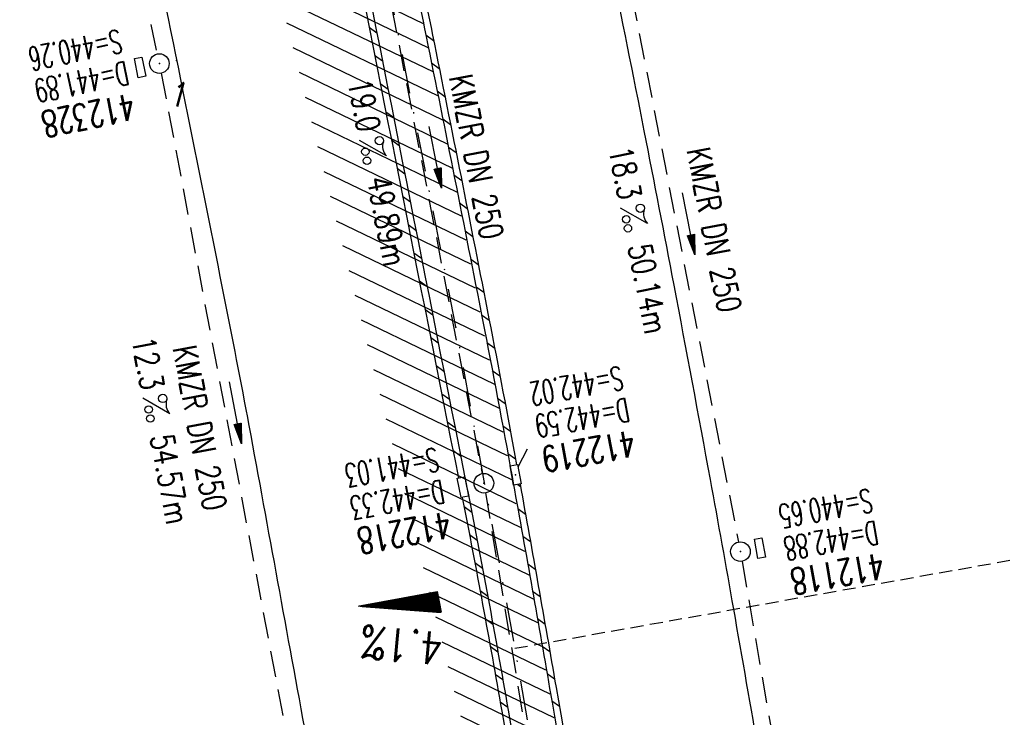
# Model space of a CAD drawing. Extents: x 447045 to 447634, y 442020 to 443192.
# Tile 13 of 24: x 447292 to 447367, y 442795 to 442849. Entities that reach past the tile are written whole.
import ezdxf
from ezdxf.enums import TextEntityAlignment as Align

# ---------------------------------------------------------------- set-up
doc = ezdxf.new("R2010")
doc.units = 0
doc.header["$LTSCALE"] = 2
doc.header["$MEASUREMENT"] = 0
for name, pattern in [('AUSGEZOGEN', [0]), ('GESTRICH-X2', [1.5, 1, -0.5]), ('GESTRICHELT', [0.75, 0.5, -0.25]), ('STRICHPT-X3', [3, 1.5, -0.75, 0, -0.75])]:
    doc.linetypes.add(name, pattern=pattern)
doc.layers.get('0').update_dxf_attribs({"linetype": 'AUSGEZOGEN'})
for name, color, linetype in [('ACHSE', 250, 'STRICHPT-X3'), ('FBR', 8, 'CONTINUOUS'), ('GEF', 7, 'CONTINUOUS'), ('HEKTOM', 250, 'GESTRICHELT'), ('KANAL', 7, 'GESTRICH-X2'), ('PFEIL', 7, 'CONTINUOUS'), ('PKT', 7, 'CONTINUOUS'), ('PKT-CODE', 2, 'CONTINUOUS'), ('SCHACHTNR', 6, 'CONTINUOUS'), ('SCHLITZRINNE', 8, 'AUSGEZOGEN'), ('SCHSYMBOL', 7, 'AUSGEZOGEN'), ('TEXTO', 4, 'CONTINUOUS'), ('TEXTU', 4, 'CONTINUOUS')]:
    doc.layers.add(name, color=color, linetype=linetype)
doc.styles.add('ROMANS', font='romans.shx', dxfattribs={"width": 0.8})

# ---------------------------------------------------------------- blocks, each defined once
blk = doc.blocks.new('GST')
at = {"color": 0}
blk.add_circle((0, 0), 0.75, dxfattribs=at)
blk.add_point((0, 0), dxfattribs=at)
blk = doc.blocks.new('17')
blk.add_lwpolyline([(-0.755, -1.218), (0.748, -1.218), (0.748, -1.801), (-0.755, -1.801)], close=True)
blk.add_blockref('GST', (0, 0))
blk = doc.blocks.new('PROM')
blk.add_line((1.566, 1.817), (0.019, 0.015))
for centre, radius in [((0.317, 1.51), 0.317), ((0.943, 0.291), 0.283), ((1.645, 0.287), 0.283)]:
    blk.add_circle(centre, radius)
blk.add_arc((0.992, 2.682), 1.033, 239.14139, 303.35492)
blk = doc.blocks.new('PFEIL2')
at = {"color": 0}
for p, q in [((0.88, 0.002), (-2.401, -0.012)), ((0.881, -0.271), (0.879, 0.276)), ((0.879, 0.276), (2.429, 0.009)), ((0.911, 0.27), (0.879, 0.265)), ((0.965, 0.261), (0.879, 0.246)), ((1.019, 0.252), (0.879, 0.228)), ((1.073, 0.242), (0.879, 0.209)), ((1.127, 0.233), (0.879, 0.191)), ((1.181, 0.224), (0.879, 0.172)), ((1.235, 0.214), (0.879, 0.154)), ((1.289, 0.205), (0.879, 0.135)), ((1.343, 0.196), (0.879, 0.117)), ((1.397, 0.187), (0.879, 0.098)), ((1.451, 0.177), (0.879, 0.08)), ((1.505, 0.168), (0.879, 0.061)), ((1.559, 0.159), (0.88, 0.043)), ((1.613, 0.149), (0.88, 0.024)), ((1.668, 0.14), (0.88, 0.006)), ((1.722, 0.131), (0.88, -0.013)), ((1.776, 0.121), (0.88, -0.031)), ((1.83, 0.112), (0.88, -0.05)), ((1.884, 0.103), (0.88, -0.068)), ((1.938, 0.094), (0.88, -0.087)), ((1.992, 0.084), (0.88, -0.105)), ((2.046, 0.075), (0.88, -0.124)), ((2.1, 0.066), (0.88, -0.142)), ((2.154, 0.056), (0.88, -0.161)), ((2.208, 0.047), (0.88, -0.179)), ((2.262, 0.038), (0.881, -0.198)), ((2.316, 0.029), (0.881, -0.216)), ((2.37, 0.019), (0.881, -0.235)), ((2.424, 0.01), (0.881, -0.253)), ((2.429, 0.009), (0.881, -0.271))]:
    blk.add_line(p, q, dxfattribs=at)
blk = doc.blocks.new('13')
blk.add_lwpolyline([(0.755, 1.218), (-0.748, 1.218), (-0.748, 1.801), (0.755, 1.801)], close=True)
at = {"rotation": 180}
blk.add_blockref('GST', (0, 0), dxfattribs=at)
blk = doc.blocks.new('30')
at = {"color": 0}
for p, q in [((-0.75, -0.29), (-0.75, 0.293)), ((-0.75, 0.293), (0.753, 0.293)), ((0.753, 0.293), (0.753, -0.29)), ((0.753, -0.29), (-0.75, -0.29))]:
    blk.add_line(p, q, dxfattribs=at)
blk.add_point((0, 0), dxfattribs=at)
blk = doc.blocks.new('*X5')
at = {"color": 0}
for p, q in [((725.827, 193.844), (727.436, 195.453)), ((725.827, 193.853), (727.427, 195.453)), ((725.827, 193.861), (727.418, 195.453)), ((725.827, 193.87), (727.409, 195.453)), ((725.827, 193.879), (727.401, 195.453)), ((725.827, 193.888), (727.392, 195.453)), ((725.827, 193.897), (727.383, 195.453)), ((725.827, 193.906), (727.374, 195.453)), ((725.827, 193.914), (727.365, 195.453)), ((725.827, 193.923), (727.356, 195.453)), ((725.827, 193.932), (727.347, 195.453)), ((725.827, 193.941), (727.339, 195.453)), ((725.827, 193.95), (727.33, 195.453)), ((725.827, 193.959), (727.321, 195.453)), ((725.827, 193.967), (727.312, 195.453)), ((725.827, 193.976), (727.303, 195.453)), ((725.827, 193.985), (727.294, 195.453)), ((725.827, 193.994), (727.286, 195.453)), ((725.827, 194.003), (727.277, 195.453)), ((725.827, 194.012), (727.268, 195.453)), ((725.827, 194.02), (727.259, 195.453)), ((725.827, 194.029), (727.25, 195.453)), ((725.827, 194.038), (727.241, 195.453)), ((725.827, 194.047), (727.233, 195.453)), ((725.827, 194.056), (727.224, 195.453)), ((725.827, 194.065), (727.215, 195.453)), ((725.827, 194.073), (727.206, 195.453)), ((725.827, 194.082), (727.197, 195.453)), ((725.827, 194.091), (727.188, 195.453)), ((725.827, 194.1), (727.18, 195.453)), ((725.827, 194.109), (727.171, 195.453)), ((725.827, 194.118), (727.162, 195.453)), ((725.827, 194.127), (727.153, 195.453)), ((725.827, 194.135), (727.144, 195.453)), ((725.827, 194.144), (727.135, 195.453)), ((725.827, 194.153), (727.127, 195.453)), ((725.827, 194.162), (727.118, 195.453)), ((725.827, 194.171), (727.109, 195.453)), ((725.827, 194.18), (727.1, 195.453)), ((725.827, 194.188), (727.091, 195.453)), ((725.827, 194.197), (727.082, 195.453)), ((725.827, 194.206), (727.073, 195.453)), ((725.827, 194.215), (727.065, 195.453)), ((725.827, 194.224), (727.056, 195.453)), ((725.827, 194.233), (727.047, 195.453)), ((725.827, 194.241), (727.038, 195.453)), ((725.827, 194.25), (727.029, 195.453)), ((725.827, 194.259), (727.02, 195.453)), ((725.827, 194.268), (727.012, 195.453)), ((725.827, 194.277), (727.003, 195.453)), ((725.827, 194.286), (726.994, 195.453)), ((725.827, 194.294), (726.985, 195.453)), ((725.827, 194.303), (726.976, 195.453)), ((725.827, 194.312), (726.967, 195.453)), ((725.827, 194.321), (726.959, 195.453)), ((725.827, 194.33), (726.95, 195.453)), ((725.827, 194.339), (726.941, 195.453)), ((725.827, 194.348), (726.932, 195.453)), ((725.827, 194.356), (726.923, 195.453)), ((725.827, 194.365), (726.914, 195.453)), ((725.827, 194.374), (726.906, 195.453)), ((725.827, 194.383), (726.897, 195.453)), ((725.827, 194.392), (726.888, 195.453)), ((725.827, 194.401), (726.879, 195.453)), ((725.827, 194.409), (726.87, 195.453)), ((725.827, 194.418), (726.861, 195.453)), ((725.827, 194.427), (726.853, 195.453)), ((725.827, 194.436), (726.844, 195.453)), ((725.827, 194.445), (726.835, 195.453)), ((725.827, 194.454), (726.826, 195.453)), ((725.827, 194.462), (726.817, 195.453)), ((725.827, 194.471), (726.808, 195.453)), ((725.827, 194.48), (726.799, 195.453)), ((725.827, 194.489), (726.791, 195.453)), ((725.827, 194.498), (726.782, 195.453)), ((725.827, 194.507), (726.773, 195.453)), ((725.827, 194.515), (726.764, 195.453)), ((725.827, 194.524), (726.755, 195.453)), ((725.827, 194.533), (726.746, 195.453)), ((725.827, 194.542), (726.738, 195.453)), ((725.827, 194.551), (726.729, 195.453)), ((725.827, 194.56), (726.72, 195.453)), ((725.827, 194.568), (726.711, 195.453)), ((725.827, 194.577), (726.702, 195.453)), ((725.827, 194.586), (726.693, 195.453)), ((725.827, 194.595), (726.685, 195.453)), ((725.827, 194.604), (726.676, 195.453)), ((725.827, 194.613), (726.667, 195.453)), ((725.827, 194.622), (726.658, 195.453)), ((725.827, 194.63), (726.649, 195.453)), ((725.827, 194.639), (726.64, 195.453)), ((725.827, 194.648), (726.632, 195.453)), ((725.827, 194.657), (726.623, 195.453)), ((725.827, 194.666), (726.614, 195.453)), ((725.827, 194.675), (726.605, 195.453)), ((725.827, 194.683), (726.596, 195.453)), ((725.827, 194.692), (726.587, 195.453)), ((725.827, 194.701), (726.579, 195.453)), ((725.827, 194.71), (726.57, 195.453)), ((725.827, 194.719), (726.561, 195.453)), ((725.827, 194.728), (726.552, 195.453)), ((725.827, 194.736), (726.543, 195.453)), ((725.827, 194.745), (726.534, 195.453)), ((725.827, 194.754), (726.525, 195.453)), ((725.827, 194.763), (726.517, 195.453)), ((725.827, 194.772), (726.508, 195.453)), ((725.827, 194.781), (726.499, 195.453)), ((725.827, 194.789), (726.49, 195.453)), ((725.827, 194.798), (726.481, 195.453)), ((725.827, 194.807), (726.472, 195.453)), ((725.827, 194.816), (726.464, 195.453)), ((725.827, 194.825), (726.455, 195.453)), ((725.827, 194.834), (726.446, 195.453)), ((725.827, 194.842), (726.437, 195.453)), ((725.827, 194.851), (726.428, 195.453)), ((725.827, 194.86), (726.419, 195.453)), ((725.827, 194.869), (726.411, 195.453)), ((725.827, 194.878), (726.402, 195.453)), ((725.827, 194.887), (726.393, 195.453)), ((725.827, 194.896), (726.384, 195.453)), ((725.827, 194.904), (726.375, 195.453)), ((725.827, 194.913), (726.366, 195.453)), ((725.827, 194.922), (726.358, 195.453)), ((725.827, 194.931), (726.349, 195.453)), ((725.827, 194.94), (726.34, 195.453)), ((725.827, 194.949), (726.331, 195.453)), ((725.827, 194.957), (726.322, 195.453)), ((725.827, 194.966), (726.313, 195.453)), ((725.827, 194.975), (726.305, 195.453)), ((725.827, 194.984), (726.296, 195.453)), ((725.827, 194.993), (726.287, 195.453)), ((725.827, 195.002), (726.278, 195.453)), ((725.827, 195.01), (726.269, 195.453)), ((725.827, 195.019), (726.26, 195.453)), ((725.827, 195.028), (726.251, 195.453)), ((725.827, 195.037), (726.243, 195.453)), ((725.827, 195.046), (726.234, 195.453)), ((725.827, 195.055), (726.225, 195.453)), ((725.827, 195.063), (726.216, 195.453)), ((725.827, 195.072), (726.207, 195.453)), ((725.827, 195.081), (726.198, 195.453)), ((725.827, 195.09), (726.19, 195.453)), ((725.827, 195.099), (726.181, 195.453)), ((725.827, 195.108), (726.172, 195.453)), ((725.827, 195.116), (726.163, 195.453)), ((725.827, 195.125), (726.154, 195.453)), ((725.827, 195.134), (726.145, 195.453)), ((725.827, 195.143), (726.137, 195.453)), ((725.827, 195.152), (726.128, 195.453)), ((725.827, 195.161), (726.119, 195.453)), ((725.827, 195.17), (726.11, 195.453)), ((725.827, 195.178), (726.101, 195.453)), ((725.827, 195.187), (726.092, 195.453)), ((725.827, 195.196), (726.084, 195.453)), ((725.827, 195.205), (726.075, 195.453)), ((725.827, 195.214), (726.066, 195.453)), ((725.827, 195.223), (726.057, 195.453)), ((725.827, 195.231), (726.048, 195.453)), ((725.827, 195.24), (726.039, 195.453)), ((725.827, 195.249), (726.031, 195.453)), ((725.827, 195.258), (726.022, 195.453)), ((725.827, 195.267), (726.013, 195.453)), ((725.827, 195.276), (726.004, 195.453)), ((725.827, 195.284), (725.995, 195.453)), ((725.827, 195.293), (725.986, 195.453)), ((725.827, 195.302), (725.977, 195.453)), ((725.827, 195.311), (725.969, 195.453)), ((725.827, 195.32), (725.96, 195.453)), ((725.827, 195.329), (725.951, 195.453)), ((725.827, 195.337), (725.942, 195.453)), ((725.827, 195.346), (725.933, 195.453)), ((725.827, 195.355), (725.924, 195.453)), ((725.827, 195.364), (725.916, 195.453)), ((725.827, 195.373), (725.907, 195.453)), ((725.827, 195.382), (725.898, 195.453)), ((725.827, 195.39), (725.889, 195.453)), ((725.827, 195.399), (725.88, 195.453)), ((725.827, 195.408), (725.871, 195.453)), ((725.827, 195.417), (725.863, 195.453)), ((725.827, 195.426), (725.854, 195.453)), ((725.827, 195.435), (725.845, 195.453)), ((725.827, 195.444), (725.836, 195.453)), ((725.827, 193.826), (727.433, 195.433)), ((725.827, 193.817), (727.43, 195.421)), ((725.827, 193.808), (727.427, 195.409)), ((725.827, 193.799), (727.424, 195.397)), ((725.827, 193.791), (727.421, 195.385)), ((725.827, 193.782), (727.418, 195.373)), ((725.827, 193.773), (727.414, 195.361)), ((725.827, 193.764), (727.411, 195.349)), ((725.827, 193.755), (727.408, 195.337)), ((725.827, 193.746), (727.405, 195.325)), ((725.827, 193.738), (727.402, 195.313)), ((725.827, 193.729), (727.399, 195.301)), ((725.827, 193.72), (727.395, 195.289)), ((725.827, 193.711), (727.392, 195.277)), ((725.827, 193.702), (727.389, 195.265)), ((725.827, 193.693), (727.386, 195.253)), ((725.827, 193.685), (727.383, 195.241)), ((725.827, 193.676), (727.38, 195.229)), ((725.827, 193.667), (727.377, 195.217)), ((725.827, 193.658), (727.373, 195.205)), ((725.827, 193.649), (727.37, 195.193)), ((725.827, 193.64), (727.367, 195.181)), ((725.827, 193.632), (727.364, 195.169)), ((725.827, 193.623), (727.361, 195.157)), ((725.827, 193.614), (727.358, 195.145)), ((725.827, 193.605), (727.354, 195.133)), ((725.827, 193.596), (727.351, 195.121)), ((725.827, 193.587), (727.348, 195.109)), ((725.827, 193.579), (727.345, 195.097)), ((725.827, 193.57), (727.342, 195.085)), ((725.827, 193.561), (727.339, 195.073)), ((725.827, 193.552), (727.336, 195.061)), ((725.827, 193.543), (727.332, 195.049)), ((725.827, 193.534), (727.329, 195.037)), ((725.827, 193.525), (727.326, 195.025)), ((725.827, 193.517), (727.323, 195.013)), ((725.827, 193.508), (727.32, 195.001)), ((725.827, 193.499), (727.317, 194.989)), ((725.827, 193.49), (727.313, 194.977)), ((725.827, 193.481), (727.31, 194.965)), ((725.827, 193.472), (727.307, 194.953)), ((725.827, 193.464), (727.304, 194.941)), ((725.827, 193.455), (727.301, 194.929)), ((725.827, 193.446), (727.298, 194.917)), ((725.827, 193.437), (727.295, 194.905)), ((725.827, 193.428), (727.291, 194.893)), ((725.827, 193.419), (727.288, 194.881)), ((725.827, 193.411), (727.285, 194.869)), ((725.827, 193.402), (727.282, 194.857)), ((725.827, 193.393), (727.279, 194.845)), ((725.827, 193.384), (727.276, 194.833)), ((725.827, 193.375), (727.272, 194.821)), ((725.827, 193.366), (727.269, 194.809)), ((725.827, 193.358), (727.266, 194.797)), ((725.827, 193.349), (727.263, 194.785)), ((725.827, 193.34), (727.26, 194.773)), ((725.827, 193.331), (727.257, 194.761)), ((725.827, 193.322), (727.254, 194.749)), ((725.827, 193.313), (727.25, 194.737)), ((725.827, 193.305), (727.247, 194.725)), ((725.827, 193.296), (727.244, 194.713)), ((725.827, 193.287), (727.241, 194.701)), ((725.827, 193.278), (727.238, 194.689)), ((725.827, 193.269), (727.235, 194.677)), ((725.827, 193.26), (727.231, 194.665)), ((725.827, 193.251), (727.228, 194.653)), ((725.827, 193.243), (727.225, 194.641)), ((725.827, 193.234), (727.222, 194.629)), ((725.827, 193.225), (727.219, 194.617)), ((725.827, 193.216), (727.216, 194.605)), ((725.827, 193.207), (727.213, 194.593)), ((725.827, 193.198), (727.209, 194.581)), ((725.827, 193.19), (727.206, 194.569)), ((725.827, 193.181), (727.203, 194.557)), ((725.827, 193.172), (727.2, 194.545)), ((725.827, 193.163), (727.197, 194.533)), ((725.827, 193.154), (727.194, 194.521)), ((725.827, 193.145), (727.19, 194.509)), ((725.827, 193.137), (727.187, 194.497)), ((725.827, 193.128), (727.184, 194.485)), ((725.827, 193.119), (727.181, 194.473)), ((725.827, 193.11), (727.178, 194.461)), ((725.827, 193.101), (727.175, 194.449)), ((725.827, 193.092), (727.172, 194.437)), ((725.827, 193.084), (727.168, 194.425)), ((725.827, 193.075), (727.165, 194.413)), ((725.827, 193.066), (727.162, 194.401)), ((725.827, 193.057), (727.159, 194.389)), ((725.827, 193.048), (727.156, 194.377)), ((725.827, 193.039), (727.153, 194.365)), ((725.827, 193.031), (727.149, 194.353)), ((725.827, 193.022), (727.146, 194.341)), ((725.827, 193.013), (727.143, 194.329)), ((725.827, 193.004), (727.14, 194.317)), ((725.827, 192.995), (727.137, 194.305)), ((725.827, 192.986), (727.134, 194.293)), ((725.827, 192.977), (727.131, 194.281)), ((725.827, 192.969), (727.127, 194.269)), ((725.827, 192.96), (727.124, 194.257)), ((725.827, 192.951), (727.121, 194.245)), ((725.827, 192.942), (727.118, 194.233)), ((725.827, 192.933), (727.115, 194.221)), ((725.827, 192.924), (727.112, 194.209)), ((725.827, 192.916), (727.108, 194.197)), ((725.827, 192.907), (727.105, 194.185)), ((725.827, 192.898), (727.102, 194.173)), ((725.827, 192.889), (727.099, 194.161)), ((725.827, 192.88), (727.096, 194.15)), ((725.827, 192.871), (727.093, 194.138)), ((725.827, 192.863), (727.09, 194.126)), ((725.827, 192.854), (727.086, 194.114)), ((725.827, 192.845), (727.083, 194.102)), ((725.827, 192.836), (727.08, 194.09)), ((725.827, 192.827), (727.077, 194.078)), ((725.827, 192.818), (727.074, 194.066)), ((725.827, 192.81), (727.071, 194.054)), ((725.827, 192.801), (727.068, 194.042)), ((725.827, 192.792), (727.064, 194.03)), ((725.827, 192.783), (727.061, 194.018)), ((725.827, 192.774), (727.058, 194.006)), ((725.827, 192.765), (727.055, 193.994)), ((725.827, 192.757), (727.052, 193.982)), ((725.827, 192.748), (727.049, 193.97)), ((725.827, 192.739), (727.045, 193.958)), ((725.827, 192.73), (727.042, 193.946)), ((725.827, 192.721), (727.039, 193.934)), ((725.827, 192.712), (727.036, 193.922)), ((725.827, 192.703), (727.033, 193.91)), ((725.827, 192.695), (727.03, 193.898)), ((725.827, 192.686), (727.027, 193.886)), ((725.827, 192.677), (727.023, 193.874)), ((725.827, 192.668), (727.02, 193.862)), ((725.827, 192.659), (727.017, 193.85)), ((725.827, 192.65), (727.014, 193.838)), ((725.827, 192.642), (727.011, 193.826)), ((725.827, 192.633), (727.008, 193.814)), ((725.827, 192.624), (727.004, 193.802)), ((725.827, 192.615), (727.001, 193.79)), ((725.827, 192.606), (726.998, 193.778)), ((725.827, 192.597), (726.995, 193.766)), ((725.827, 192.589), (726.992, 193.754)), ((725.827, 192.58), (726.989, 193.742)), ((725.827, 192.571), (726.986, 193.73)), ((725.827, 192.562), (726.982, 193.718)), ((725.827, 192.553), (726.979, 193.706)), ((725.827, 192.544), (726.976, 193.694)), ((725.827, 192.536), (726.973, 193.682)), ((725.827, 192.527), (726.97, 193.67)), ((725.827, 192.518), (726.967, 193.658)), ((725.827, 192.509), (726.963, 193.646)), ((725.827, 192.5), (726.96, 193.634)), ((725.827, 192.491), (726.957, 193.622)), ((725.827, 192.483), (726.954, 193.61)), ((725.827, 192.474), (726.951, 193.598)), ((725.827, 192.465), (726.948, 193.586)), ((725.827, 192.456), (726.945, 193.574)), ((725.827, 192.447), (726.941, 193.562)), ((725.827, 192.438), (726.938, 193.55)), ((725.827, 192.429), (726.935, 193.538)), ((725.827, 192.421), (726.932, 193.526)), ((725.827, 192.412), (726.929, 193.514)), ((725.827, 192.403), (726.926, 193.502)), ((725.827, 192.394), (726.922, 193.49)), ((725.827, 192.385), (726.919, 193.478)), ((725.827, 192.376), (726.916, 193.466)), ((725.827, 192.368), (726.913, 193.454)), ((725.827, 192.359), (726.91, 193.442)), ((725.827, 192.35), (726.907, 193.43)), ((725.827, 192.341), (726.904, 193.418)), ((725.827, 192.332), (726.9, 193.406)), ((725.827, 192.323), (726.897, 193.394)), ((725.827, 192.315), (726.894, 193.382)), ((725.827, 192.306), (726.891, 193.37)), ((725.827, 192.297), (726.888, 193.358)), ((725.827, 192.288), (726.885, 193.346)), ((725.827, 192.279), (726.881, 193.334)), ((725.827, 192.27), (726.878, 193.322)), ((725.827, 192.262), (726.875, 193.31)), ((725.827, 192.253), (726.872, 193.298)), ((725.827, 192.244), (726.869, 193.286)), ((725.827, 192.235), (726.866, 193.274)), ((725.827, 192.226), (726.863, 193.262)), ((725.827, 192.217), (726.859, 193.25)), ((725.827, 192.209), (726.856, 193.238)), ((725.827, 192.2), (726.853, 193.226)), ((725.827, 192.191), (726.85, 193.214)), ((725.827, 192.182), (726.847, 193.202)), ((725.827, 192.173), (726.844, 193.19)), ((725.827, 192.164), (726.84, 193.178)), ((725.827, 192.155), (726.837, 193.166)), ((725.827, 192.147), (726.834, 193.154)), ((725.827, 192.138), (726.831, 193.142)), ((725.827, 192.129), (726.828, 193.13)), ((725.827, 192.12), (726.825, 193.118)), ((725.827, 192.111), (726.822, 193.106)), ((725.827, 192.102), (726.818, 193.094)), ((725.827, 192.094), (726.815, 193.082)), ((725.827, 192.085), (726.812, 193.07)), ((725.827, 192.076), (726.809, 193.058)), ((725.827, 192.067), (726.806, 193.046)), ((725.827, 192.058), (726.803, 193.034)), ((725.827, 192.049), (726.799, 193.022)), ((725.827, 192.041), (726.796, 193.01)), ((725.827, 192.032), (726.793, 192.998)), ((725.827, 192.023), (726.79, 192.986)), ((725.827, 192.014), (726.787, 192.974)), ((725.827, 192.005), (726.784, 192.962)), ((725.827, 191.996), (726.781, 192.95)), ((725.827, 191.988), (726.777, 192.938)), ((725.827, 191.979), (726.774, 192.926)), ((725.827, 191.97), (726.771, 192.914)), ((725.827, 191.961), (726.768, 192.902)), ((725.827, 191.952), (726.765, 192.89)), ((725.827, 191.943), (726.762, 192.878)), ((725.827, 191.935), (726.758, 192.866)), ((725.827, 191.926), (726.755, 192.854)), ((725.827, 191.917), (726.752, 192.842)), ((725.827, 191.908), (726.749, 192.83)), ((725.827, 191.899), (726.746, 192.818)), ((725.827, 191.89), (726.743, 192.806)), ((725.827, 191.881), (726.74, 192.794)), ((725.827, 191.873), (726.736, 192.782)), ((725.827, 191.864), (726.733, 192.77)), ((725.827, 191.855), (726.73, 192.758)), ((725.827, 191.846), (726.727, 192.746)), ((725.827, 191.837), (726.724, 192.734)), ((725.827, 191.828), (726.721, 192.722)), ((725.827, 191.82), (726.717, 192.71)), ((725.827, 191.811), (726.714, 192.698)), ((725.827, 191.802), (726.711, 192.686)), ((725.827, 191.793), (726.708, 192.674)), ((725.827, 191.784), (726.705, 192.662)), ((725.827, 191.775), (726.702, 192.65)), ((725.827, 191.767), (726.699, 192.639)), ((725.827, 191.758), (726.695, 192.627)), ((725.827, 191.749), (726.692, 192.615)), ((725.827, 191.74), (726.689, 192.603)), ((725.827, 191.731), (726.686, 192.591)), ((725.827, 191.722), (726.683, 192.579)), ((725.827, 191.714), (726.68, 192.567)), ((725.827, 191.705), (726.677, 192.555)), ((725.827, 191.696), (726.673, 192.543)), ((725.827, 191.687), (726.67, 192.531)), ((725.827, 191.678), (726.667, 192.519)), ((725.827, 191.669), (726.664, 192.507)), ((725.827, 191.66), (726.661, 192.495)), ((725.827, 191.652), (726.658, 192.483)), ((725.827, 191.643), (726.654, 192.471)), ((725.827, 191.634), (726.651, 192.459)), ((725.827, 191.625), (726.648, 192.447)), ((725.827, 191.616), (726.645, 192.435)), ((725.827, 191.607), (726.642, 192.423)), ((725.827, 191.599), (726.639, 192.411)), ((725.827, 191.59), (726.636, 192.399)), ((725.827, 191.581), (726.632, 192.387)), ((725.827, 191.572), (726.629, 192.375)), ((725.827, 191.563), (726.626, 192.363)), ((725.827, 191.554), (726.623, 192.351)), ((725.827, 191.546), (726.62, 192.339)), ((725.827, 191.537), (726.617, 192.327)), ((725.827, 191.528), (726.613, 192.315)), ((725.827, 191.519), (726.61, 192.303)), ((725.827, 191.51), (726.607, 192.291)), ((725.827, 191.501), (726.604, 192.279)), ((725.827, 191.493), (726.601, 192.267)), ((725.827, 191.484), (726.598, 192.255)), ((725.827, 191.475), (726.595, 192.243)), ((725.827, 191.466), (726.591, 192.231)), ((725.827, 191.457), (726.588, 192.219)), ((725.827, 191.448), (726.585, 192.207)), ((725.827, 191.44), (726.582, 192.195)), ((725.827, 191.431), (726.579, 192.183)), ((725.827, 191.422), (726.576, 192.171)), ((725.827, 191.413), (726.572, 192.159)), ((725.827, 191.404), (726.569, 192.147)), ((725.827, 191.395), (726.566, 192.135)), ((725.827, 191.386), (726.563, 192.123)), ((725.827, 191.378), (726.56, 192.111)), ((725.827, 191.369), (726.557, 192.099)), ((725.827, 191.36), (726.554, 192.087)), ((725.827, 191.351), (726.55, 192.075)), ((725.827, 191.342), (726.547, 192.063)), ((725.827, 191.333), (726.544, 192.051)), ((725.827, 191.325), (726.541, 192.039)), ((725.827, 191.316), (726.538, 192.027)), ((725.827, 191.307), (726.535, 192.015)), ((725.827, 191.298), (726.531, 192.003)), ((725.827, 191.289), (726.528, 191.991)), ((725.827, 191.28), (726.525, 191.979)), ((725.827, 191.272), (726.522, 191.967)), ((725.827, 191.263), (726.519, 191.955)), ((725.827, 191.254), (726.516, 191.943)), ((725.827, 191.245), (726.513, 191.931)), ((725.827, 191.236), (726.509, 191.919)), ((725.827, 191.227), (726.506, 191.907)), ((725.827, 191.219), (726.503, 191.895)), ((725.827, 191.21), (726.5, 191.883)), ((725.827, 191.201), (726.497, 191.871)), ((725.827, 191.192), (726.494, 191.859)), ((725.827, 191.183), (726.49, 191.847)), ((725.827, 191.174), (726.487, 191.835)), ((725.827, 191.166), (726.484, 191.823)), ((725.827, 191.157), (726.481, 191.811)), ((725.827, 191.148), (726.478, 191.799)), ((725.827, 191.139), (726.475, 191.787)), ((725.827, 191.13), (726.472, 191.775)), ((725.827, 191.121), (726.468, 191.763)), ((725.827, 191.112), (726.465, 191.751)), ((725.827, 191.104), (726.462, 191.739)), ((725.827, 191.095), (726.459, 191.727)), ((725.827, 191.086), (726.456, 191.715)), ((725.827, 191.077), (726.453, 191.703)), ((725.827, 191.068), (726.449, 191.691)), ((725.827, 191.059), (726.446, 191.679)), ((725.827, 191.051), (726.443, 191.667)), ((725.827, 191.042), (726.44, 191.655)), ((725.827, 191.033), (726.437, 191.643)), ((725.827, 191.024), (726.434, 191.631)), ((725.827, 191.015), (726.431, 191.619)), ((725.827, 191.006), (726.427, 191.607)), ((725.827, 190.998), (726.424, 191.595)), ((725.827, 190.989), (726.421, 191.583)), ((725.827, 190.98), (726.418, 191.571)), ((725.827, 190.971), (726.415, 191.559)), ((725.827, 190.962), (726.412, 191.547)), ((725.827, 190.953), (726.408, 191.535)), ((725.827, 190.945), (726.405, 191.523)), ((725.827, 190.936), (726.402, 191.511)), ((725.827, 190.927), (726.399, 191.499)), ((725.827, 190.918), (726.396, 191.487)), ((725.827, 190.909), (726.393, 191.475)), ((725.827, 190.9), (726.39, 191.463)), ((725.827, 190.892), (726.386, 191.451)), ((725.827, 190.883), (726.383, 191.439)), ((725.827, 190.874), (726.38, 191.427)), ((725.827, 190.865), (726.377, 191.415)), ((725.827, 190.856), (726.374, 191.403)), ((725.827, 190.847), (726.371, 191.391)), ((725.827, 190.838), (726.367, 191.379)), ((725.827, 190.83), (726.364, 191.367)), ((725.827, 190.821), (726.361, 191.355)), ((725.827, 190.812), (726.358, 191.343)), ((725.827, 190.803), (726.355, 191.331)), ((725.827, 190.794), (726.352, 191.319)), ((725.827, 190.785), (726.349, 191.307)), ((725.827, 190.777), (726.345, 191.295)), ((725.827, 190.768), (726.342, 191.283)), ((725.827, 190.759), (726.339, 191.271)), ((725.827, 190.75), (726.336, 191.259)), ((725.827, 190.741), (726.333, 191.247)), ((725.827, 190.732), (726.33, 191.235)), ((725.827, 190.724), (726.326, 191.223)), ((725.827, 190.715), (726.323, 191.211)), ((725.827, 190.706), (726.32, 191.199)), ((725.827, 190.697), (726.317, 191.187)), ((725.827, 190.688), (726.314, 191.175)), ((725.827, 190.679), (726.311, 191.163)), ((725.827, 190.671), (726.308, 191.151)), ((725.827, 190.662), (726.304, 191.139)), ((725.827, 190.653), (726.301, 191.128)), ((725.827, 190.644), (726.298, 191.116)), ((725.827, 190.635), (726.295, 191.104)), ((725.827, 190.626), (726.292, 191.092)), ((725.827, 190.618), (726.289, 191.08)), ((725.827, 190.609), (726.286, 191.068)), ((725.827, 190.6), (726.282, 191.056)), ((725.827, 190.591), (726.279, 191.044)), ((725.827, 190.582), (726.276, 191.032)), ((725.827, 190.573), (726.273, 191.02)), ((725.827, 190.564), (726.27, 191.008)), ((725.827, 190.556), (726.267, 190.996)), ((725.827, 190.547), (726.263, 190.984)), ((725.827, 190.538), (726.26, 190.972)), ((725.827, 190.529), (726.257, 190.96)), ((725.827, 190.52), (726.254, 190.948)), ((725.827, 190.511), (726.251, 190.936)), ((725.827, 190.503), (726.248, 190.924)), ((725.827, 190.494), (726.245, 190.912)), ((725.827, 190.485), (726.241, 190.9)), ((725.827, 190.476), (726.238, 190.888)), ((725.827, 190.467), (726.235, 190.876)), ((725.827, 190.458), (726.232, 190.864)), ((725.827, 190.45), (726.229, 190.852)), ((725.827, 190.441), (726.226, 190.84)), ((725.827, 190.432), (726.222, 190.828)), ((725.827, 190.423), (726.219, 190.816)), ((725.827, 190.414), (726.216, 190.804)), ((725.827, 190.405), (726.213, 190.792)), ((725.827, 190.397), (726.21, 190.78)), ((725.827, 190.388), (726.207, 190.768)), ((725.827, 190.379), (726.204, 190.756)), ((725.827, 190.37), (726.2, 190.744)), ((725.827, 190.361), (726.197, 190.732)), ((725.827, 190.352), (726.194, 190.72)), ((725.827, 190.344), (726.191, 190.708)), ((725.827, 190.335), (726.188, 190.696)), ((725.827, 190.326), (726.185, 190.684)), ((725.827, 190.317), (726.181, 190.672)), ((725.827, 190.308), (726.178, 190.66)), ((725.827, 190.299), (726.175, 190.648)), ((725.827, 190.29), (726.172, 190.636)), ((725.827, 190.282), (726.169, 190.624)), ((725.827, 190.273), (726.166, 190.612)), ((725.827, 190.264), (726.163, 190.6)), ((725.827, 190.255), (726.159, 190.588)), ((725.827, 190.246), (726.156, 190.576)), ((725.827, 190.237), (726.153, 190.564)), ((725.827, 190.229), (726.15, 190.552)), ((725.827, 190.22), (726.147, 190.54)), ((725.827, 190.211), (726.144, 190.528)), ((725.827, 190.202), (726.14, 190.516)), ((725.827, 190.193), (726.137, 190.504)), ((725.827, 190.184), (726.134, 190.492)), ((725.827, 190.176), (726.131, 190.48)), ((725.827, 190.167), (726.128, 190.468)), ((725.827, 190.158), (726.125, 190.456)), ((725.827, 190.149), (726.122, 190.444)), ((725.827, 190.14), (726.118, 190.432)), ((725.827, 190.131), (726.115, 190.42)), ((725.827, 190.123), (726.112, 190.408)), ((725.827, 190.114), (726.109, 190.396)), ((725.827, 190.105), (726.106, 190.384)), ((725.827, 190.096), (726.103, 190.372)), ((725.827, 190.087), (726.099, 190.36)), ((725.827, 190.078), (726.096, 190.348)), ((725.827, 190.07), (726.093, 190.336)), ((725.827, 190.061), (726.09, 190.324)), ((725.827, 190.052), (726.087, 190.312)), ((725.827, 190.043), (726.084, 190.3)), ((725.827, 190.034), (726.081, 190.288)), ((725.827, 190.025), (726.077, 190.276)), ((725.827, 190.016), (726.074, 190.264)), ((725.827, 190.008), (726.071, 190.252)), ((725.827, 189.999), (726.068, 190.24)), ((725.827, 189.99), (726.065, 190.228)), ((725.827, 189.981), (726.062, 190.216)), ((725.827, 189.972), (726.058, 190.204)), ((725.827, 189.963), (726.055, 190.192)), ((725.827, 189.955), (726.052, 190.18)), ((725.827, 189.946), (726.049, 190.168)), ((725.827, 189.937), (726.046, 190.156)), ((725.827, 189.928), (726.043, 190.144)), ((725.827, 189.919), (726.04, 190.132)), ((725.827, 189.91), (726.036, 190.12)), ((725.827, 189.902), (726.033, 190.108)), ((725.827, 189.893), (726.03, 190.096)), ((725.827, 189.884), (726.027, 190.084)), ((725.827, 189.875), (726.024, 190.072)), ((725.827, 189.866), (726.021, 190.06)), ((725.827, 189.857), (726.017, 190.048)), ((725.827, 189.849), (726.014, 190.036)), ((725.827, 189.84), (726.011, 190.024)), ((725.827, 189.831), (726.008, 190.012)), ((725.827, 189.822), (726.005, 190)), ((725.827, 189.813), (726.002, 189.988)), ((725.827, 189.804), (725.999, 189.976)), ((725.827, 189.796), (725.995, 189.964)), ((725.827, 189.787), (725.992, 189.952)), ((725.827, 189.778), (725.989, 189.94)), ((725.827, 189.769), (725.986, 189.928)), ((725.827, 189.76), (725.983, 189.916)), ((725.827, 189.751), (725.98, 189.904)), ((725.827, 189.742), (725.976, 189.892)), ((725.827, 189.734), (725.973, 189.88)), ((725.827, 189.725), (725.97, 189.868)), ((725.827, 189.716), (725.967, 189.856)), ((725.827, 189.707), (725.964, 189.844)), ((725.827, 189.698), (725.961, 189.832)), ((725.827, 189.689), (725.958, 189.82)), ((725.827, 189.681), (725.954, 189.808)), ((725.827, 189.672), (725.951, 189.796)), ((725.827, 189.663), (725.948, 189.784)), ((725.827, 189.654), (725.945, 189.772)), ((725.827, 189.645), (725.942, 189.76)), ((725.827, 189.636), (725.939, 189.748)), ((725.827, 189.628), (725.935, 189.736)), ((725.827, 189.619), (725.932, 189.724)), ((725.827, 189.61), (725.929, 189.712)), ((725.827, 189.601), (725.926, 189.7)), ((725.827, 189.592), (725.923, 189.688)), ((725.827, 189.583), (725.92, 189.676)), ((725.827, 189.575), (725.917, 189.664)), ((725.827, 189.566), (725.913, 189.652)), ((725.827, 189.557), (725.91, 189.64)), ((725.827, 189.548), (725.907, 189.628)), ((725.827, 189.539), (725.904, 189.616)), ((725.827, 189.53), (725.901, 189.605)), ((725.827, 189.521), (725.898, 189.593)), ((725.827, 189.513), (725.895, 189.581)), ((725.827, 189.504), (725.891, 189.569)), ((725.827, 189.495), (725.888, 189.557)), ((725.827, 189.486), (725.885, 189.545)), ((725.827, 189.477), (725.882, 189.533)), ((725.827, 189.468), (725.879, 189.521)), ((725.827, 189.46), (725.876, 189.509)), ((725.827, 189.451), (725.872, 189.497)), ((725.827, 189.442), (725.869, 189.485)), ((725.827, 189.433), (725.866, 189.473)), ((725.827, 189.424), (725.863, 189.461)), ((725.827, 189.415), (725.86, 189.449)), ((725.827, 189.407), (725.857, 189.437)), ((725.827, 189.398), (725.854, 189.425)), ((725.827, 189.389), (725.85, 189.413)), ((725.827, 189.38), (725.847, 189.401)), ((725.827, 189.371), (725.844, 189.389)), ((725.827, 189.362), (725.841, 189.377)), ((725.827, 189.354), (725.838, 189.365)), ((725.827, 189.345), (725.835, 189.353)), ((725.827, 189.336), (725.831, 189.341))]:
    blk.add_line(p, q, dxfattribs=at)
blk = doc.blocks.new('GEF')
at = {"color": 0}
for p, q in [((0.01, 0.018), (0.01, 6.148)), ((1.622, 6.148), (0.01, 0.018)), ((0.01, 6.148), (1.622, 6.148))]:
    blk.add_line(p, q, dxfattribs=at)
blk.add_blockref('*X5', (-725.817, -189.305), dxfattribs=at)

msp = doc.modelspace()

# ---------------------------------------------------------------- hatches: boundary and pattern name
at = {"layer": 'SCHLITZRINNE'}
h = msp.add_hatch(dxfattribs=at)
h.set_pattern_fill('_USER', color=256, scale=1.5, angle=45, style=0, pattern_type=0)
h.set_pattern_definition([(334.2696, (447234.5127, 443158.8401), (0.651206, 1.35127), [])])
edge = h.paths.add_edge_path()
edge.add_arc((464490.718, 449190.25), 18279.893, 199.256988, 199.2725913)
edge.add_arc((412789.258, 431110.165), 36491.727, 19.2694127, 19.2759292, ccw=False)
edge.add_line((447233.134, 443161.27), (447233.606, 443161.435))
edge.add_arc((464490.718, 449190.25), 18280.393, 199.256988, 199.2725913)
edge.add_arc((438988.161, 440271.698), 8736.656, 19.2484657, 19.2811136, ccw=False)
edge.add_arc((439684.884, 440514.984), 7998.678, 19.2238186, 19.2484657, ccw=False)
edge.add_arc((551443.681, 479485.608), 110359.837, 199.22381494, 199.23045115)
edge.add_arc((461591.928, 448142.363), 15198.204, 199.2304511, 199.2954143)
edge.add_arc((434066.564, 438505.591), 13965.353, 19.2276444, 19.2954144, ccw=False)
edge.add_arc((446515.339, 442847.448), 781.13, 18.874058, 19.227644, ccw=False)
edge.add_arc((443272.158, 441738.7), 4208.6, 18.721727, 18.874058, ccw=False)
edge.add_arc((445875.745, 442621.066), 1459.558, 18.158793, 18.721727, ccw=False)
edge.add_arc((444728.653, 442244.835), 2666.773, 17.742332, 18.158793, ccw=False)
edge.add_arc((445572.422, 442514.803), 1780.867, 17.477765, 17.742332, ccw=False)
edge.add_arc((445655.922, 442541.095), 1693.325, 17.206446, 17.477765, ccw=False)
edge.add_arc((445949.737, 442632.082), 1385.745, 16.534275, 17.206446, ccw=False)
edge.add_arc((445777.926, 442581.078), 1564.967, 15.901763, 16.534275, ccw=False)
edge.add_arc((444610.25, 442248.417), 2779.104, 15.717077, 15.901763, ccw=False)
edge.add_arc((445469.384, 442490.186), 1886.6, 15.492923, 15.717077, ccw=False)
edge.add_arc((444501.302, 442221.841), 2891.186, 15.151693, 15.492923, ccw=False)
edge.add_arc((444653, 442262.92), 2734.024, 14.800793, 15.151693, ccw=False)
edge.add_arc((445305.387, 442435.297), 2059.248, 14.553227, 14.800793, ccw=False)
edge.add_arc((445661.578, 442527.768), 1691.25, 14.280051, 14.553227, ccw=False)
edge.add_arc((445825.278, 442569.434), 1522.33, 13.754489, 14.280051, ccw=False)
edge.add_arc((444655.973, 442283.209), 2726.158, 13.361751, 13.754489, ccw=False)
edge.add_arc((444873.745, 442334.936), 2502.326, 13.156371, 13.361751, ccw=False)
edge.add_arc((445203.567, 442412.03), 2163.614, 12.935498, 13.156371, ccw=False)
edge.add_arc((445591.152, 442501.052), 1765.936, 12.368518, 12.935498, ccw=False)
edge.add_arc((445707.256, 442526.512), 1647.074, 11.781437, 12.368518, ccw=False)
edge.add_arc((445429.994, 442468.683), 1930.302, 11.594814, 11.781437, ccw=False)
edge.add_arc((442977.06, 441965.399), 4434.335, 11.471684, 11.594814, ccw=False)
edge.add_arc((444371.693, 442248.423), 3011.273, 11.050894, 11.471684, ccw=False)
edge.add_arc((446428.113, 442650.047), 916.002, 10.287945, 11.050894, ccw=False)
edge.add_arc((445293.544, 442444.107), 2069.11, 9.832007, 10.287945, ccw=False)
edge.add_arc((438489.775, 441264.977), 8974.298, 9.6130813, 9.8320068, ccw=False)
edge.add_arc((-516898.981, 279448.69), 977969.75, 9.612262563, 9.613081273, ccw=False)
edge.add_arc((439111.819, 441356.279), 8345.741, 9.6034167, 9.6122792, ccw=False)
edge.add_arc((371773.632, 429962.747), 76641.012, 9.59085446, 9.60341666, ccw=False)
edge.add_arc((456011.655, 444189.168), 8789.873, 189.5423691, 189.651902)
edge.add_arc((455543.185, 444109.496), 8314.676, 189.651902, 189.6840919)
edge.add_arc((393564.924, 433546.246), 54557.314, 9.665544, 9.6704498, ccw=False)

# ---------------------------------------------------------------- linework, layer by layer
at = {"layer": 'ACHSE', "flags": 128}
msp.add_lwpolyline([(447230.509, 443162.334), (447230.72, 443161.731), (447238.978, 443138.135), (447247.236, 443114.538), (447247.528, 443113.706), (447255.359, 443090.895), (447261.501, 443072.266), (447263.187, 443067.152), (447270.721, 443043.315), (447277.958, 443019.385), (447284.898, 442995.368), (447291.539, 442971.266), (447297.882, 442947.084), (447303.923, 442922.826), (447309.664, 442898.494), (447315.102, 442874.093), (447320.238, 442849.626), (447325.069, 442825.097), (447329.596, 442800.511), (447332.402, 442784.35), (447333.838, 442775.873), (447338.012, 442751.224), (447342.186, 442726.575), (447354.709, 442652.627), (447371.405, 442554.031), (447392.276, 442430.786), (447408.973, 442332.19), (447413.147, 442307.541), (447425.67, 442233.593), (447425.834, 442232.623), (447438.192, 442159.646), (447454.889, 442061.05), (447456.742, 442050.106)], dxfattribs=at)
at = {"layer": 'FBR'}
for points in [[(447314.353, 442951.295, -0.001558), (447317.425, 442939.119, -0.001547), (447320.445, 442926.832, -0.001543), (447323.387, 442914.532, -0.001553), (447326.234, 442902.295, -0.001554), (447329.005, 442890.039, -0.001544), (447331.718, 442877.688, -0.001547), (447334.353, 442865.324, -0.001556), (447336.897, 442853.015, -0.001557), (447339.482, 442840.101, -0.001703), (447341.769, 442828.279, -0.00139), (447344.549, 442813.412, -0.002089), (447346.331, 442803.504, -0.000455), (447348.298, 442792.235, -0.001024), (447349.157, 442787.224, -0.000003), (447350.349, 442780.191, -0.000015), (447350.599, 442778.712), (447354.773, 442754.062), (447358.947, 442729.413, 0.000005), (447365.209, 442692.439, -0.000003), (447371.47, 442655.466, -0.000003), (447379.818, 442606.167, 0.000003), (447388.166, 442556.869), (447409.037, 442433.624)], [(447260.297, 443071.845, -0.006879), (447265.352, 443055.924, -0.000178), (447279.031, 443010.637, -0.003558), (447279.697, 443008.373, -0.002845), (447286.533, 442983.965, -0.00292), (447292.918, 442960.111, -0.002719), (447299.15, 442935.73, -0.002813), (447304.914, 442912.096, -0.003216), (447310.636, 442887.341, -0.003108), (447316.232, 442861.652, -0.003064), (447316.683, 442859.451, -0.000145), (447325.911, 442812.91, -0.006039), (447329.09, 442795.766, -0.003133), (447334.611, 442762.617)], [(447278.666, 442953.49, -0.001332), (447281.813, 442941.38, -0.002056), (447284.99, 442928.805, -0.002056), (447288.063, 442916.204, -0.001507), (447290.669, 442905.176, -0.001262), (447293.71, 442891.986, -0.001329), (447297.065, 442877.078, -0.002089), (447299.135, 442867.579, -0.001644), (447301.146, 442858.005, -0.001058), (447304.193, 442843.103, -0.000982), (447307.029, 442828.938, -0.00137), (447309.014, 442818.774, -0.002124), (447309.106, 442818.286, -0.000043), (447313.494, 442794.383, -0.003119), (447314.959, 442786.108, -0.001586), (447317.688, 442769.803)]]:
    msp.add_lwpolyline(points, format="xyb", dxfattribs=at)
at = {"layer": 'FBR', "flags": 128}
msp.add_lwpolyline([(447300.571, 442944.934, -0.002293), (447303.953, 442931.386, -0.001714), (447308.334, 442913.22, -0.000896), (447310.391, 442904.489, -0.000964), (447312.274, 442896.364, -0.002474), (447316.102, 442879.313, -0.002562), (447319.632, 442862.81, -0.000814), (447320.906, 442856.653, -0.000537), (447322.811, 442847.316, -0.001836), (447327.13, 442825.626, -0.003329), (447329.388, 442813.64, -0.001989), (447332.264, 442797.428, -0.000955), (447338.055, 442763.63, -0.000004), (447340.389, 442749.852, -0.000039), (447340.604, 442748.579, -0.000055), (447343.405, 442732.01, 0.000478), (447346.207, 442715.442, 0.00014), (447346.992, 442710.837, -0.000021), (447347.776, 442706.232)], format="xyb", dxfattribs=at)
at = {"layer": 'HEKTOM'}
msp.add_line((447329.594, 442800.5), (447394.252, 442811.995), dxfattribs=at)
at = {"layer": 'KANAL'}
for p, q in [((447293, 442889.313), (447302.219, 442845.969)), ((447317.875, 442861.375), (447327.094, 442813.875)), ((447337.406, 442856.375), (447346.719, 442808.625)), ((447302.531, 442844.5), (447312.406, 442792.344)), ((447327.344, 442812.406), (447335.531, 442763.875)), ((447347, 442807.156), (447355.25, 442759.531))]:
    msp.add_line(p, q, dxfattribs=at)
at = {"layer": 'PKT'}
msp.add_point((447303.693, 442845.48), dxfattribs=at)
at = {"layer": 'SCHACHTNR'}
msp.add_line((447329.842, 442814.388), (447330.564, 442815.776), dxfattribs=at)
at = {"layer": 'SCHLITZRINNE'}
for p, q in [((447318.44, 442848.034), (447319.035, 442847.605)), ((447322.786, 442847.438), (447323.382, 442847.015)), ((447318.868, 442845.876), (447319.463, 442845.447)), ((447323.221, 442845.291), (447323.817, 442844.869)), ((447319.296, 442843.718), (447319.891, 442843.289)), ((447323.654, 442843.145), (447324.249, 442842.724)), ((447319.724, 442841.559), (447320.319, 442841.13)), ((447324.086, 442841.001), (447324.68, 442840.58)), ((447320.152, 442839.401), (447320.747, 442838.972)), ((447324.515, 442838.858), (447325.109, 442838.437)), ((447320.58, 442837.243), (447321.175, 442836.814)), ((447324.942, 442836.717), (447325.536, 442836.296)), ((447321.008, 442835.085), (447321.603, 442834.656)), ((447325.368, 442834.576), (447325.961, 442834.156)), ((447321.436, 442832.927), (447322.031, 442832.498)), ((447325.791, 442832.437), (447326.384, 442832.017)), ((447321.864, 442830.769), (447322.458, 442830.341)), ((447326.213, 442830.3), (447326.805, 442829.88)), ((447322.291, 442828.612), (447322.886, 442828.183)), ((447326.633, 442828.164), (447327.225, 442827.744)), ((447322.719, 442826.454), (447323.313, 442826.025)), ((447327.051, 442826.029), (447327.643, 442825.609)), ((447323.146, 442824.296), (447323.741, 442823.867)), ((447327.466, 442823.896), (447328.056, 442823.478)), ((447323.574, 442822.138), (447324.168, 442821.71)), ((447327.875, 442821.768), (447328.463, 442821.35)), ((447324.001, 442819.981), (447324.596, 442819.552)), ((447328.278, 442819.643), (447328.865, 442819.227)), ((447324.428, 442817.823), (447325.023, 442817.394)), ((447328.674, 442817.524), (447329.26, 442817.108)), ((447324.856, 442815.666), (447325.45, 442815.237)), ((447329.065, 442815.408), (447329.65, 442814.994)), ((447325.877, 442813.08), (447325.877, 442813.079)), ((447329.824, 442813.032), (447330.033, 442812.883)), ((447325.708, 442811.352), (447326.301, 442810.924)), ((447329.832, 442811.187), (447330.414, 442810.775)), ((447326.126, 442809.201), (447326.717, 442808.775)), ((447330.21, 442809.08), (447330.792, 442808.668)), ((447326.536, 442807.056), (447327.125, 442806.631)), ((447330.587, 442806.975), (447331.168, 442806.563)), ((447326.938, 442804.917), (447327.525, 442804.493)), ((447330.96, 442804.872), (447331.541, 442804.46)), ((447327.332, 442802.783), (447327.918, 442802.361)), ((447331.331, 442802.77), (447331.911, 442802.359)), ((447327.719, 442800.655), (447328.303, 442800.234)), ((447331.7, 442800.67), (447332.279, 442800.26)), ((447328.099, 442798.532), (447328.681, 442798.112)), ((447332.065, 442798.572), (447332.644, 442798.162)), ((447328.47, 442796.414), (447329.051, 442795.996)), ((447332.429, 442796.476), (447333.007, 442796.066))]:
    msp.add_line(p, q, dxfattribs=at)
at = {"layer": 'SCHLITZRINNE', "flags": 128}
for points in [[(447233.134, 443161.27, 0.000068), (447234.776, 443156.57, -0.000142), (447236.419, 443151.871, -0.000108), (447237.553, 443148.622, 0.000029), (447241.762, 443136.553, 0.000283), (447247.447, 443120.286, -0.000296), (447252.896, 443104.692, -0.001543), (447254.469, 443100.135, -0.000665), (447258.075, 443089.543, -0.002456), (447262.611, 443075.939, -0.001817), (447268.585, 443057.499, -0.001154), (447271.073, 443049.661, -0.001184), (447273.463, 443042.007, -0.002933), (447278.181, 443026.45, -0.00276), (447283.006, 443009.861, -0.000806), (447285.447, 443001.242, -0.000978), (447287.432, 442994.133, -0.001489), (447291.982, 442977.526, -0.001531), (447296.309, 442961.351, -0.00108), (447298.563, 442952.744, -0.001192), (447300.571, 442944.934, -0.002293), (447303.953, 442931.386, -0.001714), (447308.334, 442913.22, -0.000896), (447310.391, 442904.489, -0.000964), (447312.274, 442896.364, -0.002474), (447316.102, 442879.313, -0.002562), (447319.632, 442862.81, -0.000814), (447320.906, 442856.653, -0.000537), (447322.811, 442847.316, -0.001836), (447327.13, 442825.626, -0.003329), (447329.388, 442813.64, -0.001989), (447332.264, 442797.428, -0.000955), (447338.055, 442763.63, -0.000004), (447340.389, 442749.852, -0.000039), (447340.604, 442748.579, -0.000055), (447343.405, 442732.01, 0.000478), (447346.207, 442715.442, 0.00014), (447346.992, 442710.837, -0.000021), (447347.776, 442706.232, -0.000059)], [(447249.67, 443103.022, -0.003552), (447260.258, 443071.959, -0.006929), (447265.352, 443055.924, -0.000178), (447279.031, 443010.637, -0.003558), (447279.697, 443008.373, -0.002845), (447286.533, 442983.965, -0.00292), (447292.918, 442960.111, -0.002719), (447299.15, 442935.73, -0.002813), (447304.914, 442912.096, -0.003216), (447310.636, 442887.341, -0.003108), (447316.232, 442861.652, -0.003064), (447316.683, 442859.451, -0.000145), (447325.911, 442812.91, -0.006039), (447329.09, 442795.766, -0.003133), (447334.611, 442762.617)]]:
    msp.add_lwpolyline(points, format="xyb", dxfattribs=at)
at = {"layer": 'SCHLITZRINNE'}
for points in [[(447320.259, 442862.25, -0.000727), (447321.396, 442856.754, -0.000537), (447323.301, 442847.415, -0.001836), (447327.62, 442825.722, -0.003103), (447329.732, 442814.543, -0.001989)], [(447315.867, 442860.958, -0.002239), (447316.193, 442859.353, -0.000143), (447325.278, 442813.534, -0.006039)], [(447330.001, 442813.064, -0.001908), (447332.757, 442797.513, -0.000932), (447338.409, 442764.531, -0.000004)], [(447325.575, 442812.031, -0.005762), (447328.598, 442795.68, -0.003032), (447333.945, 442763.612, -0.003133)]]:
    msp.add_lwpolyline(points, format="xyb", dxfattribs=at)
at = {"layer": 'SCHSYMBOL'}
msp.add_lwpolyline([(447325.768, 442813.63), (447326.056, 442812.155), (447325.484, 442812.043), (447325.196, 442813.518)], close=True, dxfattribs=at)

# ---------------------------------------------------------------- block references
at = {"layer": 'GEF', "rotation": 280.4077576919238}
msp.add_blockref('GEF', (447317.612, 442803.74), dxfattribs=at)
at = {"layer": 'PFEIL'}
for p, rotation in [((447323.514, 442838.081), 280.9949000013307), ((447342.905, 442832.988), 281.0442000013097), ((447308.207, 442818.543), 280.7254000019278)]:
    msp.add_blockref('PFEIL2', p, dxfattribs=dict(at, rotation=rotation))
at = {"layer": 'SCHSYMBOL'}
for name, p, rotation in [('17', (447302.388, 442845.241), 281.4775000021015), ('GST', (447327.233, 442813.132), 280.4425999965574), ('30', (447329.658, 442813.767), 280.4478000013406), ('13', (447346.87, 442807.899), 280.197400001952)]:
    msp.add_blockref(name, p, dxfattribs=dict(at, rotation=rotation))
at = {"layer": 'TEXTU'}
for p, rotation in [((447317.689, 442839.369), 280.9949000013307), ((447337.662, 442834.194), 281.0442000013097), ((447301.107, 442819.65), 280.7254000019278)]:
    msp.add_blockref('PROM', p, dxfattribs=dict(at, rotation=rotation))

# ---------------------------------------------------------------- texts
at = {"layer": 'GEF', "style": 'ROMANS', "width": 0.8}
msp.add_text('4.1%%%', height=2.5, rotation=174.55985, dxfattribs=at).set_placement((447324.173, 442801.687))
at = {"layer": 'PKT-CODE', "style": 'ROMANS', "oblique": 15, "width": 0.75}
msp.add_text('1', height=1.8, dxfattribs=at).set_placement((447303.688, 442841.969), align=Align.CENTER)
at = {"layer": 'SCHACHTNR', "style": 'ROMANS'}
for s, height, rotation, width, p in [('S=440.26', 1.8, 191.4775, 0.6, (447299.313, 442847.875)), ('D=441.89', 1.8, 191.4775, 0.6, (447299.813, 442845.438)), ('412328', 2, 191.4775, 0.7, (447300.281, 442842.969)), ('S=442.02', 1.8, 190.4478, 0.6, (447337.702, 442822.103)), ('D=442.59', 1.8, 190.4478, 0.6, (447338.17, 442819.666)), ('412219', 2, 190.4478, 0.7, (447338.608, 442817.197)), ('S=441.03', 1.8, 190.4426, 0.6, (447323.584, 442815.877)), ('D=442.33', 1.8, 190.4426, 0.6, (447324.022, 442813.408)), ('S=440.65', 1.8, 190.1974, 0.6, (447356.791, 442812.732)), ('412218', 2, 190.4426, 0.7, (447324.49, 442810.971)), ('D=442.88', 1.8, 190.1974, 0.6, (447357.229, 442810.263)), ('412118', 2, 190.1974, 0.7, (447357.666, 442807.825))]:
    msp.add_text(s, height=height, rotation=rotation, dxfattribs=dict(at, width=width)).set_placement(p)
at = {"layer": 'TEXTO', "style": 'ROMANS', "width": 0.75}
for rotation, p in [(280.9949, (447325.776, 442837.943)), (281.0442, (447343.972, 442832.357)), (280.7254, (447304.602, 442817.198))]:
    msp.add_text('KMZR DN 250', height=1.8, rotation=rotation, dxfattribs=at).set_placement(p, align=Align.CENTER)
at = {"layer": 'TEXTU', "style": 'ROMANS', "width": 0.75}
for s, rotation, p in [('19.0', 280.9949, (447316.805, 442843.869)), ('18.3', 281.0442, (447336.781, 442838.688)), ('49.89m', 280.9949, (447318.273, 442836.431)), ('50.14m', 281.0442, (447338.25, 442831.25)), ('12.3', 280.7254, (447300.255, 442824.132)), ('54.57m', 280.7254, (447301.661, 442816.695))]:
    msp.add_text(s, height=1.8, rotation=rotation, dxfattribs=at).set_placement(p)

doc.saveas('drawing.dxf')
